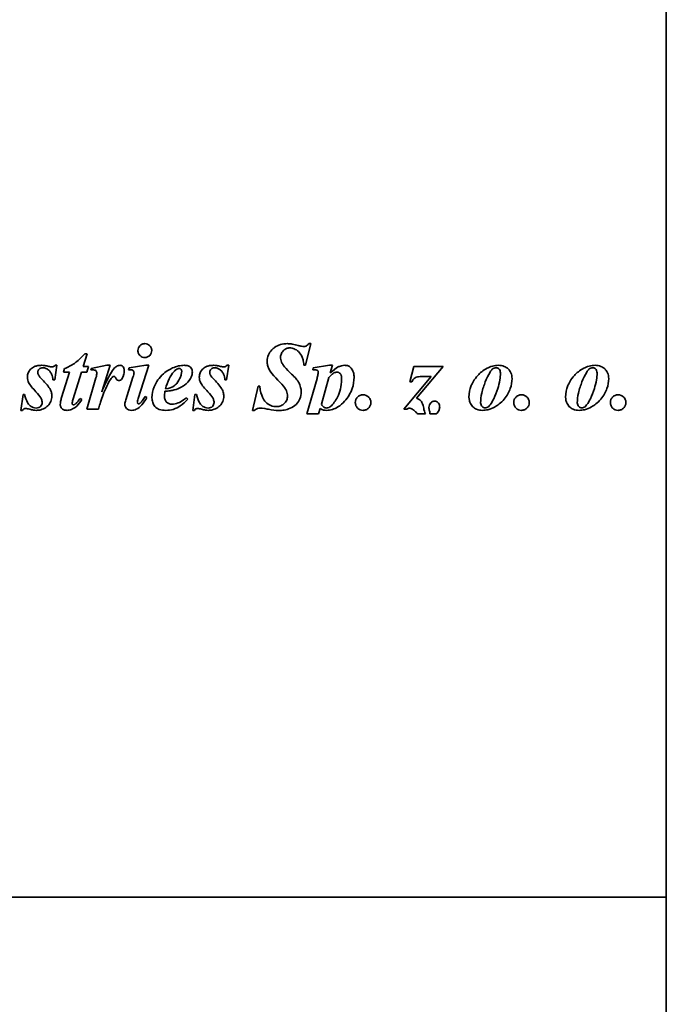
# Model space of a CAD drawing. Header units: millimetres. Extents: x 66 to 1674, y 20 to 1168.
# Tile 5 of 23: x 306 to 387, y 702 to 826. Entities that reach past the tile are written whole.
import ezdxf

# ---------------------------------------------------------------- set-up
doc = ezdxf.new("R2010")
doc.units = ezdxf.units.MM
doc.header["$LTSCALE"] = 4
doc.layers.add('Krawędzie widoczne(ISO)', color=7, linetype='Continuous', lineweight=35, true_color=0x262659)

msp = doc.modelspace()

# ---------------------------------------------------------------- linework, layer by layer
at = {"layer": 'Krawędzie widoczne(ISO)'}
for p, q in [((387.077, 589.278), (387.077, 1018.078)), ((341.965, 782.43), (342.631, 785.143)), ((342.37, 785.143), (342.631, 785.143)), ((314.161, 782.267), (314.664, 783.875)), ((314.344, 783.875), (314.664, 783.875)), ((310.592, 780.607), (310.854, 782.43)), ((310.638, 782.43), (310.854, 782.43)), ((317.122, 782.43), (315.148, 782.038)), ((316.468, 779.117), (317.514, 782.43)), ((317.122, 782.43), (317.514, 782.43)), ((321.984, 782.43), (319.919, 782.104)), ((321.037, 778.267), (322.35, 782.43)), ((321.984, 782.43), (322.35, 782.43)), ((332.089, 780.607), (332.35, 782.43)), ((332.135, 782.43), (332.35, 782.43)), ((341.965, 782.43), (341.769, 782.43)), ((344.952, 782.43), (342.926, 782.097)), ((344.952, 782.43), (345.318, 782.43)), ((345.043, 781.47), (345.318, 782.43)), ((312.455, 781.587), (311.455, 778.391)), ((311.814, 782.025), (311.703, 781.587)), ((312.455, 781.587), (311.703, 781.587)), ((312.88, 778.123), (313.952, 781.587)), ((314.618, 781.587), (313.952, 781.587)), ((314.161, 782.267), (314.821, 782.267)), ((314.618, 781.587), (314.821, 782.267)), ((315.148, 782.038), (315.096, 781.868)), ((319.919, 782.104), (319.841, 781.868)), ((342.926, 782.097), (342.86, 781.868)), ((355.494, 782.267), (355.004, 780.378)), ((355.494, 782.267), (359.18, 782.267)), ((355.828, 778.306), (359.18, 782.267)), ((310.592, 780.607), (310.377, 780.607)), ((315.756, 780.868), (314.631, 776.96)), ((320.383, 780.927), (319.481, 778.11)), ((332.089, 780.607), (331.873, 780.607)), ((343.403, 780.79), (342.129, 776.354)), ((343.939, 777.568), (344.88, 780.895)), ((357.684, 781.019), (354.259, 776.96)), ((355.259, 780.378), (355.004, 780.378)), ((357.684, 781.019), (356.455, 781.019)), ((306.638, 778.764), (306.35, 776.796)), ((306.638, 778.764), (306.828, 778.764)), ((328.135, 778.764), (327.847, 776.796)), ((328.135, 778.764), (328.324, 778.764)), ((336.024, 779.829), (335.318, 776.777)), ((336.024, 779.829), (336.246, 779.829)), ((313.991, 778.162), (313.782, 778.293)), ((322.115, 778.404), (321.913, 778.528)), ((327.239, 778.215), (327.063, 778.365)), ((306.566, 776.796), (306.35, 776.796)), ((316.076, 776.96), (314.631, 776.96)), ((328.063, 776.796), (327.847, 776.796)), ((335.547, 776.777), (335.318, 776.777)), ((343.589, 776.354), (342.129, 776.354)), ((343.589, 776.354), (343.782, 777.019)), ((354.638, 776.96), (354.259, 776.96)), ((356.965, 776.354), (356.022, 776.354)), ((358.316, 776.354), (357.492, 776.354)), ((215.577, 715.878), (387.077, 715.878))]:
    msp.add_line(p, q, dxfattribs=at)
for points, knots in [([(320.997, 784.274), (320.997, 784.39), (321.017, 784.503), (321.104, 784.711), (321.164, 784.8), (321.325, 784.967), (321.417, 785.031), (321.57, 785.098), (321.625, 785.115), (321.74, 785.138), (321.8, 785.143), (321.86, 785.143)], [0, 0, 0, 0, 0.03497376, 0.03497376, 0.06760082, 0.06760082, 0.10460428, 0.10460428, 0.12413989, 0.12413989, 0.14450839, 0.14450839, 0.14450839, 0.14450839]), ([(321.86, 785.143), (321.977, 785.143), (322.091, 785.123), (322.297, 785.038), (322.384, 784.979), (322.541, 784.827), (322.612, 784.734), (322.684, 784.567), (322.701, 784.512), (322.724, 784.395), (322.73, 784.334), (322.73, 784.274)], [0, 0, 0, 0, 0.03505946, 0.03505946, 0.06705207, 0.06705207, 0.10048151, 0.10048151, 0.11643639, 0.11643639, 0.13303191, 0.13303191, 0.13303191, 0.13303191]), ([(337.167, 782.953), (337.167, 783.22), (337.215, 783.478), (337.418, 783.964), (337.563, 784.176), (337.831, 784.46), (337.947, 784.57), (338.313, 784.833), (338.554, 784.947), (339.102, 785.108), (339.403, 785.143), (339.703, 785.143)], [0, 0, 0, 0, 0.08009339, 0.08009339, 0.15793405, 0.15793405, 0.19710049, 0.19710049, 0.25609503, 0.25609503, 0.32158722, 0.32158722, 0.32158722, 0.32158722]), ([(339.703, 785.143), (339.899, 785.143), (340.107, 785.118), (340.551, 785.043), (340.811, 784.981), (341.056, 784.914)], [0, 0, 0, 0, 0.05865092, 0.05865092, 0.13518734, 0.13518734, 0.13518734, 0.13518734]), ([(341.056, 784.914), (341.188, 784.877), (341.338, 784.838), (341.564, 784.793), (341.665, 784.777), (341.743, 784.777)], [0, 0, 0, 0, 0.040945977, 0.040945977, 0.068757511, 0.068757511, 0.068757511, 0.068757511]), ([(341.743, 784.777), (341.829, 784.777), (341.913, 784.791), (342.05, 784.848), (342.104, 784.882), (342.238, 784.995), (342.309, 785.071), (342.37, 785.143)], [0, 0, 0, 0, 0.025841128, 0.025841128, 0.044689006, 0.044689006, 0.066529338, 0.066529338, 0.066529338, 0.066529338]), ([(321.86, 783.404), (321.747, 783.404), (321.638, 783.424), (321.435, 783.509), (321.347, 783.569), (321.194, 783.714), (321.119, 783.807), (321.044, 783.979), (321.026, 784.035), (321.003, 784.152), (320.997, 784.213), (320.997, 784.274)], [0, 0, 0, 0, 0.03387686, 0.03387686, 0.06606744, 0.06606744, 0.09717483, 0.09717483, 0.11128984, 0.11128984, 0.12592989, 0.12592989, 0.12592989, 0.12592989]), ([(322.73, 784.274), (322.73, 784.158), (322.71, 784.046), (322.624, 783.84), (322.564, 783.752), (322.431, 783.613), (322.338, 783.531), (322.153, 783.45), (322.097, 783.433), (321.981, 783.41), (321.921, 783.404), (321.86, 783.404)], [0, 0, 0, 0, 0.03461448, 0.03461448, 0.06703603, 0.06703603, 0.09221726, 0.09221726, 0.10237159, 0.10237159, 0.11292259, 0.11292259, 0.11292259, 0.11292259]), ([(339.991, 784.607), (339.847, 784.607), (339.708, 784.581), (339.444, 784.471), (339.327, 784.39), (339.135, 784.21), (339.018, 784.08), (338.905, 783.836), (338.881, 783.765), (338.848, 783.616), (338.841, 783.54), (338.841, 783.463)], [0, 0, 0, 0, 0.04315865, 0.04315865, 0.08591781, 0.08591781, 0.12233187, 0.12233187, 0.13667491, 0.13667491, 0.15119193, 0.15119193, 0.15119193, 0.15119193]), ([(341.54, 783.45), (341.423, 783.712), (341.268, 783.955), (340.903, 784.306), (340.728, 784.419), (340.466, 784.53), (340.374, 784.559), (340.184, 784.598), (340.088, 784.607), (339.991, 784.607)], [0, 0, 0, 0, 0.08604922, 0.08604922, 0.15181138, 0.15181138, 0.18548815, 0.18548815, 0.21930455, 0.21930455, 0.21930455, 0.21930455]), ([(307.18, 780.94), (307.18, 781.135), (307.213, 781.324), (307.355, 781.668), (307.453, 781.812), (307.716, 782.084), (307.876, 782.193), (308.192, 782.327), (308.329, 782.366), (308.625, 782.419), (308.786, 782.43), (308.945, 782.43)], [0, 0, 0, 0, 0.0583472, 0.0583472, 0.11146444, 0.11146444, 0.17189465, 0.17189465, 0.21423988, 0.21423988, 0.2617984, 0.2617984, 0.2617984, 0.2617984]), ([(308.945, 782.43), (309.08, 782.43), (309.219, 782.417), (309.515, 782.374), (309.681, 782.339), (309.841, 782.3)], [0, 0, 0, 0, 0.040362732, 0.040362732, 0.089761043, 0.089761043, 0.089761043, 0.089761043]), ([(310.265, 782.234), (310.325, 782.234), (310.384, 782.244), (310.478, 782.284), (310.513, 782.305), (310.581, 782.361), (310.611, 782.394), (310.638, 782.43)], [0, 0, 0, 0, 0.017972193, 0.017972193, 0.030582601, 0.030582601, 0.044129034, 0.044129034, 0.044129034, 0.044129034]), ([(311.814, 782.025), (312.251, 782.192), (312.679, 782.403), (313.065, 782.674), (313.068, 782.676), (313.071, 782.678)], [0, 0, 0, 0, 0.14020322, 0.14020322, 0.1413088, 0.1413088, 0.1413088, 0.1413088]), ([(318.076, 782.097), (318.171, 782.196), (318.28, 782.286), (318.456, 782.374), (318.513, 782.395), (318.627, 782.423), (318.685, 782.43), (318.743, 782.43)], [0, 0, 0, 0, 0.041112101, 0.041112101, 0.059143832, 0.059143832, 0.076540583, 0.076540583, 0.076540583, 0.076540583]), ([(318.743, 782.43), (318.812, 782.43), (318.881, 782.419), (319.002, 782.369), (319.052, 782.335), (319.135, 782.254), (319.181, 782.199), (319.242, 782.059), (319.258, 782.001), (319.28, 781.875), (319.285, 781.806), (319.285, 781.738)], [0, 0, 0, 0, 0.020933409, 0.020933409, 0.039426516, 0.039426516, 0.055586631, 0.055586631, 0.065835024, 0.065835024, 0.077607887, 0.077607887, 0.077607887, 0.077607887]), ([(322.756, 778.359), (322.756, 778.841), (322.86, 779.305), (323.197, 780.111), (323.477, 780.66), (324.488, 781.669), (325.004, 781.95), (325.574, 782.207), (325.818, 782.291), (326.31, 782.402), (326.554, 782.43), (326.801, 782.43)], [0, 0, 0, 0, 0.14493958, 0.14493958, 0.26226174, 0.26226174, 0.37075074, 0.37075074, 0.44723711, 0.44723711, 0.52038222, 0.52038222, 0.52038222, 0.52038222]), ([(326.801, 782.43), (326.964, 782.43), (327.133, 782.412), (327.431, 782.302), (327.514, 782.231), (327.633, 782.121), (327.695, 782.038), (327.762, 781.89), (327.779, 781.836), (327.803, 781.721), (327.808, 781.661), (327.808, 781.6)], [0, 0, 0, 0, 0.04870341, 0.04870341, 0.09504026, 0.09504026, 0.17922393, 0.17922393, 0.22533582, 0.22533582, 0.2738764, 0.2738764, 0.2738764, 0.2738764]), ([(328.677, 780.94), (328.677, 781.135), (328.709, 781.324), (328.851, 781.668), (328.949, 781.812), (329.213, 782.084), (329.373, 782.193), (329.689, 782.327), (329.826, 782.366), (330.122, 782.419), (330.283, 782.43), (330.442, 782.43)], [0, 0, 0, 0, 0.0583472, 0.0583472, 0.11146444, 0.11146444, 0.17189465, 0.17189465, 0.21423988, 0.21423988, 0.2617984, 0.2617984, 0.2617984, 0.2617984]), ([(330.442, 782.43), (330.576, 782.43), (330.716, 782.417), (331.012, 782.374), (331.178, 782.339), (331.337, 782.3)], [0, 0, 0, 0, 0.040362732, 0.040362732, 0.089761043, 0.089761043, 0.089761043, 0.089761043]), ([(331.762, 782.234), (331.822, 782.234), (331.88, 782.244), (331.975, 782.284), (332.01, 782.305), (332.078, 782.361), (332.108, 782.394), (332.135, 782.43)], [0, 0, 0, 0, 0.017972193, 0.017972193, 0.030582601, 0.030582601, 0.044129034, 0.044129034, 0.044129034, 0.044129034]), ([(337.383, 781.986), (337.312, 782.137), (337.258, 782.293), (337.205, 782.53), (337.192, 782.604), (337.184, 782.678)], [0, 0, 0, 0, 0.050024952, 0.050024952, 0.072617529, 0.072617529, 0.072617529, 0.072617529]), ([(338.841, 783.463), (338.841, 783.249), (338.883, 783.043), (338.986, 782.786), (339.012, 782.731), (339.039, 782.678)], [0, 0, 0, 0, 0.064164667, 0.064164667, 0.082998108, 0.082998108, 0.082998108, 0.082998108]), ([(339.039, 782.678), (339.12, 782.52), (339.221, 782.384), (339.585, 781.943), (339.931, 781.6), (340.213, 781.332)], [0.08299811, 0.08299811, 0.08299811, 0.08299811, 0.13898653, 0.13898653, 0.26157462, 0.26157462, 0.26157462, 0.26157462]), ([(341.738, 782.678), (341.722, 782.787), (341.703, 782.896), (341.645, 783.153), (341.6, 783.308), (341.54, 783.45)], [0.024687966, 0.024687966, 0.024687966, 0.024687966, 0.057261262, 0.057261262, 0.103567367, 0.103567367, 0.103567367, 0.103567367]), ([(345.043, 781.47), (345.416, 781.807), (345.771, 782.086), (346.135, 782.267), (346.278, 782.334), (346.593, 782.413), (346.726, 782.43), (346.86, 782.43)], [0, 0, 0, 0, 0.15073724, 0.15073724, 0.18929123, 0.18929123, 0.21661171, 0.21661171, 0.21661171, 0.21661171]), ([(346.86, 782.43), (347.01, 782.43), (347.158, 782.408), (347.412, 782.304), (347.515, 782.235), (347.726, 782.027), (347.801, 781.891), (347.906, 781.686), (347.953, 781.552), (348.016, 781.261), (348.03, 781.107), (348.03, 780.953)], [0, 0, 0, 0, 0.04483318, 0.04483318, 0.08254866, 0.08254866, 0.13372784, 0.13372784, 0.21832641, 0.21832641, 0.30934831, 0.30934831, 0.30934831, 0.30934831]), ([(362.403, 778.444), (362.403, 778.942), (362.494, 779.424), (362.795, 780.138), (363.037, 780.657), (363.774, 781.464), (364.15, 781.796), (364.817, 782.147), (365.053, 782.261), (365.6, 782.401), (365.839, 782.43), (366.082, 782.43)], [0, 0, 0, 0, 0.14992046, 0.14992046, 0.2326529, 0.2326529, 0.27955046, 0.27955046, 0.29223857, 0.29223857, 0.30185229, 0.30185229, 0.30185229, 0.30185229]), ([(366.082, 782.43), (366.333, 782.43), (366.574, 782.383), (366.969, 782.218), (367.166, 782.112), (367.418, 781.859), (367.544, 781.714), (367.694, 781.371), (367.729, 781.255), (367.777, 781.013), (367.788, 780.889), (367.788, 780.764)], [0, 0, 0, 0, 0.07521711, 0.07521711, 0.12819341, 0.12819341, 0.15202467, 0.15202467, 0.1634815, 0.1634815, 0.17527674, 0.17527674, 0.17527674, 0.17527674]), ([(374.488, 778.444), (374.488, 778.942), (374.579, 779.424), (374.879, 780.138), (375.122, 780.657), (375.859, 781.464), (376.235, 781.796), (376.902, 782.147), (377.138, 782.261), (377.685, 782.401), (377.924, 782.43), (378.167, 782.43)], [0, 0, 0, 0, 0.14992046, 0.14992046, 0.2326529, 0.2326529, 0.27955046, 0.27955046, 0.29223857, 0.29223857, 0.30185229, 0.30185229, 0.30185229, 0.30185229]), ([(378.167, 782.43), (378.418, 782.43), (378.659, 782.383), (379.054, 782.218), (379.251, 782.112), (379.503, 781.859), (379.629, 781.714), (379.779, 781.371), (379.814, 781.255), (379.862, 781.013), (379.873, 780.889), (379.873, 780.764)], [0, 0, 0, 0, 0.07521711, 0.07521711, 0.12819341, 0.12819341, 0.15202467, 0.15202467, 0.1634815, 0.1634815, 0.17527674, 0.17527674, 0.17527674, 0.17527674]), ([(309.115, 782.13), (309.02, 782.13), (308.927, 782.115), (308.785, 782.058), (308.715, 782.02), (308.595, 781.902), (308.554, 781.847), (308.514, 781.752), (308.504, 781.721), (308.491, 781.655), (308.488, 781.621), (308.488, 781.587)], [0, 0, 0, 0, 0.028425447, 0.028425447, 0.045897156, 0.045897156, 0.058187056, 0.058187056, 0.064050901, 0.064050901, 0.070077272, 0.070077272, 0.070077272, 0.070077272]), ([(308.488, 781.587), (308.488, 781.471), (308.509, 781.36), (308.581, 781.187), (308.645, 781.057), (308.906, 780.783)], [0, 0, 0, 0, 0.034749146, 0.034749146, 0.056337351, 0.056337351, 0.056337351, 0.056337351]), ([(310.377, 780.607), (310.36, 780.859), (310.309, 781.111), (310.146, 781.457), (310.046, 781.632), (309.744, 781.908), (309.625, 781.993), (309.432, 782.076), (309.37, 782.096), (309.243, 782.123), (309.18, 782.13), (309.115, 782.13)], [0, 0, 0, 0, 0.07575387, 0.07575387, 0.11492267, 0.11492267, 0.13625067, 0.13625067, 0.14593823, 0.14593823, 0.15545974, 0.15545974, 0.15545974, 0.15545974]), ([(309.841, 782.3), (309.918, 782.281), (310.002, 782.263), (310.14, 782.242), (310.205, 782.234), (310.265, 782.234)], [0, 0, 0, 0, 0.024041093, 0.024041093, 0.042002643, 0.042002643, 0.042002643, 0.042002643]), ([(315.867, 781.45), (315.867, 781.506), (315.86, 781.563), (315.826, 781.653), (315.806, 781.686), (315.74, 781.755), (315.697, 781.784), (315.599, 781.83), (315.547, 781.843), (315.352, 781.866), (315.207, 781.868), (315.096, 781.868)], [0, 0, 0, 0, 0.016660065, 0.016660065, 0.028964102, 0.028964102, 0.043477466, 0.043477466, 0.0594863, 0.0594863, 0.081502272, 0.081502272, 0.081502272, 0.081502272]), ([(315.756, 780.868), (315.784, 780.982), (315.817, 781.116), (315.854, 781.313), (315.867, 781.394), (315.867, 781.45)], [0, 0, 0, 0, 0.035187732, 0.035187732, 0.060047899, 0.060047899, 0.060047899, 0.060047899]), ([(316.468, 779.117), (316.669, 779.572), (316.885, 780.043), (317.368, 781.023), (317.76, 781.77), (318.076, 782.097)], [0, 0, 0, 0, 0.14949151, 0.14949151, 0.33091455, 0.33091455, 0.33091455, 0.33091455]), ([(319.285, 781.738), (319.285, 781.561), (319.265, 781.385), (319.172, 781.057), (319.104, 780.911), (319.011, 780.777)], [0, 0, 0, 0, 0.05296573, 0.05296573, 0.1020289, 0.1020289, 0.1020289, 0.1020289]), ([(320.069, 781.875), (320.034, 781.875), (319.998, 781.874), (319.923, 781.872), (319.881, 781.87), (319.841, 781.868)], [0, 0, 0, 0, 0.010545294, 0.010545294, 0.022746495, 0.022746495, 0.022746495, 0.022746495]), ([(320.514, 781.542), (320.514, 781.578), (320.507, 781.613), (320.478, 781.681), (320.457, 781.712), (320.408, 781.765), (320.37, 781.801), (320.272, 781.846), (320.236, 781.857), (320.156, 781.872), (320.112, 781.875), (320.069, 781.875)], [0, 0, 0, 0, 0.010896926, 0.010896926, 0.022225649, 0.022225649, 0.032622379, 0.032622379, 0.038336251, 0.038336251, 0.04480304, 0.04480304, 0.04480304, 0.04480304]), ([(320.383, 780.927), (320.419, 781.041), (320.456, 781.168), (320.499, 781.373), (320.514, 781.464), (320.514, 781.542)], [0, 0, 0, 0, 0.035970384, 0.035970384, 0.062669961, 0.062669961, 0.062669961, 0.062669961]), ([(324.429, 779.483), (324.984, 779.566), (325.221, 779.676), (325.584, 779.886), (325.763, 780.072), (326.073, 780.422), (326.213, 780.706), (326.346, 781.011), (326.394, 781.149), (326.457, 781.42), (326.475, 781.552), (326.475, 781.685)], [0, 0, 0, 0, 0.1684323, 0.1684323, 0.4616733, 0.4616733, 1.2309216, 1.2309216, 1.8233308, 1.8233308, 2.3682115, 2.3682115, 2.3682115, 2.3682115]), ([(325.514, 781.646), (325.276, 781.385), (325.082, 781.074), (324.719, 780.356), (324.558, 779.915), (324.429, 779.483)], [0, 0, 0, 0, 0.10604725, 0.10604725, 0.24156262, 0.24156262, 0.24156262, 0.24156262]), ([(326.148, 782.038), (326.092, 782.038), (326.038, 782.027), (325.904, 781.978), (325.826, 781.93), (325.67, 781.81), (325.587, 781.728), (325.514, 781.646)], [0, 0, 0, 0, 0.016695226, 0.016695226, 0.042769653, 0.042769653, 0.075902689, 0.075902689, 0.075902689, 0.075902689]), ([(326.475, 781.685), (326.475, 781.739), (326.467, 781.794), (326.427, 781.894), (326.4, 781.926), (326.353, 781.974), (326.32, 781.997), (326.24, 782.031), (326.194, 782.038), (326.148, 782.038)], [0, 0, 0, 0, 0.016177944, 0.016177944, 0.032444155, 0.032444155, 0.057032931, 0.057032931, 0.085315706, 0.085315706, 0.085315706, 0.085315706]), ([(327.808, 781.6), (327.808, 781.456), (327.787, 781.315), (327.703, 781.031), (327.639, 780.893), (327.56, 780.764)], [0, 0, 0, 0, 0.04327785, 0.04327785, 0.088881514, 0.088881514, 0.088881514, 0.088881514]), ([(330.612, 782.13), (330.517, 782.13), (330.423, 782.115), (330.282, 782.058), (330.211, 782.02), (330.092, 781.902), (330.051, 781.847), (330.01, 781.752), (330.001, 781.721), (329.988, 781.655), (329.984, 781.621), (329.984, 781.587)], [0, 0, 0, 0, 0.028425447, 0.028425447, 0.045897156, 0.045897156, 0.058187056, 0.058187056, 0.064050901, 0.064050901, 0.070077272, 0.070077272, 0.070077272, 0.070077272]), ([(329.984, 781.587), (329.984, 781.471), (330.005, 781.36), (330.078, 781.187), (330.142, 781.057), (330.403, 780.783)], [0, 0, 0, 0, 0.034749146, 0.034749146, 0.056337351, 0.056337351, 0.056337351, 0.056337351]), ([(331.873, 780.607), (331.857, 780.859), (331.806, 781.111), (331.643, 781.457), (331.543, 781.632), (331.241, 781.908), (331.122, 781.993), (330.929, 782.076), (330.867, 782.096), (330.74, 782.123), (330.676, 782.13), (330.612, 782.13)], [0, 0, 0, 0, 0.07575387, 0.07575387, 0.11492267, 0.11492267, 0.13625067, 0.13625067, 0.14593823, 0.14593823, 0.15545974, 0.15545974, 0.15545974, 0.15545974]), ([(331.337, 782.3), (331.415, 782.281), (331.498, 782.263), (331.637, 782.242), (331.702, 782.234), (331.762, 782.234)], [0, 0, 0, 0, 0.024041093, 0.024041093, 0.042002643, 0.042002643, 0.042002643, 0.042002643]), ([(339.703, 778.561), (339.703, 778.794), (339.656, 779.017), (339.542, 779.289), (339.515, 779.345), (339.454, 779.459), (339.382, 779.585), (338.634, 780.506), (337.778, 781.179), (337.383, 781.986)], [0, 0, 0, 0, 0.06994566, 0.06994566, 0.08858103, 0.08858103, 0.10867784, 0.10867784, 0.17198319, 0.17198319, 0.17198319, 0.17198319]), ([(340.213, 781.332), (340.63, 780.935), (340.967, 780.547), (341.21, 780.09), (341.293, 779.909), (341.395, 779.483), (341.416, 779.294), (341.416, 779.104)], [0, 0, 0, 0, 0.17269419, 0.17269419, 0.22854689, 0.22854689, 0.2715834, 0.2715834, 0.2715834, 0.2715834]), ([(343.56, 781.574), (343.56, 781.616), (343.553, 781.657), (343.521, 781.737), (343.499, 781.761), (343.472, 781.788), (343.449, 781.803), (343.374, 781.84), (343.321, 781.848), (343.168, 781.866), (343, 781.868), (342.86, 781.868)], [0, 0, 0, 0, 0.01245401, 0.01245401, 0.02592804, 0.02592804, 0.06103347, 0.06103347, 0.13264169, 0.13264169, 0.32114069, 0.32114069, 0.32114069, 0.32114069]), ([(343.403, 780.79), (343.445, 780.939), (343.489, 781.108), (343.541, 781.367), (343.56, 781.483), (343.56, 781.574)], [0, 0, 0, 0, 0.046506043, 0.046506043, 0.078907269, 0.078907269, 0.078907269, 0.078907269]), ([(345.514, 781.47), (345.411, 781.409), (345.31, 781.327), (345.103, 781.14), (344.985, 781.015), (344.88, 780.895)], [0, 0, 0, 0, 0.035764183, 0.035764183, 0.084111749, 0.084111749, 0.084111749, 0.084111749]), ([(345.913, 781.574), (345.843, 781.574), (345.775, 781.566), (345.64, 781.53), (345.575, 781.504), (345.514, 781.47)], [0, 0, 0, 0, 0.020760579, 0.020760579, 0.0418736, 0.0418736, 0.0418736, 0.0418736]), ([(346.475, 780.705), (346.475, 780.865), (346.46, 781.025), (346.379, 781.28), (346.331, 781.346), (346.248, 781.443), (346.193, 781.491), (346.095, 781.541), (346.061, 781.553), (345.988, 781.57), (345.95, 781.574), (345.913, 781.574)], [0, 0, 0, 0, 0.04800755, 0.04800755, 0.08962016, 0.08962016, 0.14547585, 0.14547585, 0.17372603, 0.17372603, 0.20265564, 0.20265564, 0.20265564, 0.20265564]), ([(365.318, 781.934), (365.217, 781.842), (365.122, 781.716), (364.81, 781.232), (364.599, 780.743), (364.295, 779.974), (364.119, 779.485), (363.913, 778.544), (363.86, 778.139), (363.86, 777.738)], [0, 0, 0, 0, 0.04087883, 0.04087883, 0.1522226, 0.1522226, 0.26117338, 0.26117338, 0.33931051, 0.33931051, 0.33931051, 0.33931051]), ([(364.828, 777.254), (364.899, 777.311), (364.969, 777.392), (365.21, 777.711), (365.384, 778.036), (365.697, 778.66), (365.862, 779.084), (366.101, 779.857), (366.195, 780.226), (366.303, 780.887), (366.331, 781.182), (366.331, 781.476)], [0, 0, 0, 0, 0.02752094, 0.02752094, 0.1053362, 0.1053362, 0.2505146, 0.2505146, 0.36370371, 0.36370371, 0.45235906, 0.45235906, 0.45235906, 0.45235906]), ([(365.841, 782.117), (365.743, 782.117), (365.646, 782.103), (365.466, 782.04), (365.387, 781.995), (365.318, 781.934)], [0, 0, 0, 0, 0.029389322, 0.029389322, 0.057130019, 0.057130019, 0.057130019, 0.057130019]), ([(366.331, 781.476), (366.331, 781.58), (366.318, 781.688), (366.248, 781.874), (366.204, 781.93), (366.123, 782.014), (366.073, 782.053), (365.988, 782.092), (365.96, 782.101), (365.901, 782.114), (365.871, 782.117), (365.841, 782.117)], [0, 0, 0, 0, 0.03120594, 0.03120594, 0.05952067, 0.05952067, 0.09356206, 0.09356206, 0.10947641, 0.10947641, 0.12563951, 0.12563951, 0.12563951, 0.12563951]), ([(377.403, 781.934), (377.302, 781.842), (377.207, 781.716), (376.895, 781.232), (376.684, 780.743), (376.38, 779.974), (376.204, 779.485), (375.998, 778.544), (375.945, 778.139), (375.945, 777.738)], [0, 0, 0, 0, 0.04087883, 0.04087883, 0.1522226, 0.1522226, 0.26117338, 0.26117338, 0.33931051, 0.33931051, 0.33931051, 0.33931051]), ([(376.913, 777.254), (376.984, 777.311), (377.054, 777.392), (377.295, 777.711), (377.469, 778.036), (377.781, 778.66), (377.947, 779.084), (378.186, 779.857), (378.28, 780.226), (378.388, 780.887), (378.416, 781.182), (378.416, 781.476)], [0, 0, 0, 0, 0.02752094, 0.02752094, 0.1053362, 0.1053362, 0.2505146, 0.2505146, 0.36370371, 0.36370371, 0.45235906, 0.45235906, 0.45235906, 0.45235906]), ([(377.926, 782.117), (377.828, 782.117), (377.73, 782.103), (377.551, 782.04), (377.472, 781.995), (377.403, 781.934)], [0, 0, 0, 0, 0.029389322, 0.029389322, 0.057130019, 0.057130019, 0.057130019, 0.057130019]), ([(378.416, 781.476), (378.416, 781.58), (378.403, 781.688), (378.333, 781.874), (378.289, 781.93), (378.208, 782.014), (378.158, 782.053), (378.073, 782.092), (378.045, 782.101), (377.986, 782.114), (377.956, 782.117), (377.926, 782.117)], [0, 0, 0, 0, 0.03120594, 0.03120594, 0.05952067, 0.05952067, 0.09356206, 0.09356206, 0.10947641, 0.10947641, 0.12563951, 0.12563951, 0.12563951, 0.12563951]), ([(307.337, 780.274), (307.285, 780.372), (307.246, 780.477), (307.193, 780.702), (307.18, 780.821), (307.18, 780.94)], [0, 0, 0, 0, 0.03362516, 0.03362516, 0.069481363, 0.069481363, 0.069481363, 0.069481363]), ([(308.246, 779.117), (308.062, 779.315), (307.866, 779.534), (307.561, 779.918), (307.425, 780.106), (307.337, 780.274)], [0, 0, 0, 0, 0.08112794, 0.08112794, 0.14698598, 0.14698598, 0.14698598, 0.14698598]), ([(308.906, 780.783), (309.252, 780.414), (309.752, 779.863), (310.012, 779.456), (310.111, 779.296), (310.219, 778.909), (310.239, 778.753), (310.239, 778.594)], [0, 0, 0, 0, 0.15187188, 0.15187188, 0.17606962, 0.17606962, 0.19193799, 0.19193799, 0.19193799, 0.19193799]), ([(317.899, 781.012), (317.86, 780.991), (317.821, 780.958), (317.723, 780.864), (317.609, 780.747), (317.166, 780.02), (316.752, 779.094), (316.458, 778.27), (316.347, 777.9), (316.199, 777.394), (316.136, 777.175), (316.076, 776.96)], [0, 0, 0, 0, 0.01340647, 0.01340647, 0.03566767, 0.03566767, 0.07675092, 0.07675092, 0.09734499, 0.09734499, 0.11232346, 0.11232346, 0.11232346, 0.11232346]), ([(318.017, 781.045), (317.998, 781.045), (317.98, 781.042), (317.94, 781.031), (317.919, 781.022), (317.899, 781.012)], [0, 0, 0, 0, 0.005625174, 0.005625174, 0.012267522, 0.012267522, 0.012267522, 0.012267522]), ([(318.625, 780.528), (318.574, 780.528), (318.524, 780.537), (318.436, 780.573), (318.4, 780.597), (318.319, 780.677), (318.291, 780.73), (318.218, 780.868), (318.16, 780.968), (318.114, 781.01), (318.102, 781.018), (318.081, 781.03), (318.068, 781.036), (318.043, 781.043), (318.03, 781.045), (318.017, 781.045)], [0, 0, 0, 0, 0.0152511, 0.0152511, 0.02860892, 0.02860892, 0.04929581, 0.04929581, 0.13145711, 0.13145711, 0.15080557, 0.15080557, 0.17520852, 0.17520852, 0.19847099, 0.19847099, 0.19847099, 0.19847099]), ([(319.011, 780.777), (318.962, 780.706), (318.902, 780.638), (318.799, 780.571), (318.765, 780.555), (318.696, 780.534), (318.661, 780.528), (318.625, 780.528)], [0, 0, 0, 0, 0.025840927, 0.025840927, 0.03689606, 0.03689606, 0.047626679, 0.047626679, 0.047626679, 0.047626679]), ([(327.56, 780.764), (327.362, 780.441), (327.113, 780.164), (326.592, 779.786), (326.179, 779.528), (325.533, 779.352)], [0, 0, 0, 0, 0.11364175, 0.11364175, 0.1931077, 0.1931077, 0.1931077, 0.1931077]), ([(328.834, 780.274), (328.781, 780.372), (328.743, 780.477), (328.689, 780.702), (328.677, 780.821), (328.677, 780.94)], [0, 0, 0, 0, 0.03362516, 0.03362516, 0.069481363, 0.069481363, 0.069481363, 0.069481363]), ([(329.743, 779.117), (329.559, 779.315), (329.363, 779.534), (329.058, 779.918), (328.922, 780.106), (328.834, 780.274)], [0, 0, 0, 0, 0.08112794, 0.08112794, 0.14698598, 0.14698598, 0.14698598, 0.14698598]), ([(330.403, 780.783), (330.748, 780.414), (331.248, 779.863), (331.509, 779.456), (331.608, 779.296), (331.716, 778.909), (331.736, 778.753), (331.736, 778.594)], [0, 0, 0, 0, 0.15187188, 0.15187188, 0.17606962, 0.17606962, 0.19193799, 0.19193799, 0.19193799, 0.19193799]), ([(344.592, 777.084), (344.683, 777.084), (344.77, 777.102), (344.968, 777.18), (345.059, 777.247), (345.408, 777.557), (345.724, 777.977), (346.113, 778.786), (346.228, 779.128), (346.395, 779.802), (346.475, 780.232), (346.475, 780.705)], [0, 0, 0, 0, 0.02717027, 0.02717027, 0.06388659, 0.06388659, 0.17721473, 0.17721473, 0.25157762, 0.25157762, 0.32235811, 0.32235811, 0.32235811, 0.32235811]), ([(348.03, 780.953), (348.03, 780.461), (347.956, 779.981), (347.592, 778.931), (347.268, 778.413), (346.854, 777.953)], [0, 0, 0, 0, 0.14769604, 0.14769604, 0.33354181, 0.33354181, 0.33354181, 0.33354181]), ([(356.455, 781.019), (356.213, 781.019), (355.986, 780.998), (355.732, 780.911), (355.653, 780.871), (355.446, 780.687), (355.344, 780.537), (355.259, 780.378)], [0, 0, 0, 0, 0.07261826, 0.07261826, 0.10704449, 0.10704449, 0.15503589, 0.15503589, 0.15503589, 0.15503589]), ([(367.788, 780.764), (367.788, 780.343), (367.71, 779.935), (367.413, 779.11), (367.159, 778.631), (366.399, 777.702), (365.969, 777.413), (365.376, 777.078), (365.078, 776.953), (364.542, 776.824), (364.317, 776.796), (364.089, 776.796)], [0, 0, 0, 0, 0.12618147, 0.12618147, 0.26329584, 0.26329584, 0.42600353, 0.42600353, 0.57199284, 0.57199284, 0.67532737, 0.67532737, 0.67532737, 0.67532737]), ([(379.873, 780.764), (379.873, 780.343), (379.795, 779.935), (379.498, 779.11), (379.244, 778.631), (378.484, 777.702), (378.054, 777.413), (377.461, 777.078), (377.163, 776.953), (376.627, 776.824), (376.402, 776.796), (376.174, 776.796)], [0, 0, 0, 0, 0.12618147, 0.12618147, 0.26329584, 0.26329584, 0.42600353, 0.42600353, 0.57199284, 0.57199284, 0.67532737, 0.67532737, 0.67532737, 0.67532737]), ([(306.828, 778.764), (306.924, 778.432), (307.053, 778.038), (307.251, 777.677), (307.355, 777.513), (307.673, 777.259), (307.809, 777.192), (308.022, 777.106), (308.145, 777.078), (308.272, 777.078)], [0, 0, 0, 0, 0.10368928, 0.10368928, 0.14673653, 0.14673653, 0.17727285, 0.17727285, 0.21487065, 0.21487065, 0.21487065, 0.21487065]), ([(309.024, 777.77), (309.024, 777.917), (308.994, 778.057), (308.91, 778.265), (308.881, 778.317), (308.74, 778.556), (308.506, 778.833), (308.246, 779.117)], [0, 0, 0, 0, 0.04397343, 0.04397343, 0.06756544, 0.06756544, 0.18386697, 0.18386697, 0.18386697, 0.18386697]), ([(324.377, 779.176), (324.361, 779.062), (324.347, 778.944), (324.33, 778.736), (324.324, 778.636), (324.324, 778.542)], [0, 0, 0, 0, 0.034438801, 0.034438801, 0.062764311, 0.062764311, 0.062764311, 0.062764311]), ([(325.533, 779.352), (325.371, 779.308), (325.195, 779.275), (324.816, 779.217), (324.592, 779.193), (324.377, 779.176)], [0, 0, 0, 0, 0.05041163, 0.05041163, 0.11529702, 0.11529702, 0.11529702, 0.11529702]), ([(328.324, 778.764), (328.421, 778.432), (328.55, 778.038), (328.747, 777.677), (328.852, 777.513), (329.17, 777.259), (329.305, 777.192), (329.518, 777.106), (329.642, 777.078), (329.769, 777.078)], [0, 0, 0, 0, 0.10368928, 0.10368928, 0.14673653, 0.14673653, 0.17727285, 0.17727285, 0.21487065, 0.21487065, 0.21487065, 0.21487065]), ([(330.52, 777.77), (330.52, 777.917), (330.491, 778.057), (330.406, 778.265), (330.378, 778.317), (330.236, 778.556), (330.002, 778.833), (329.743, 779.117)], [0, 0, 0, 0, 0.04397343, 0.04397343, 0.06756544, 0.06756544, 0.18386697, 0.18386697, 0.18386697, 0.18386697]), ([(336.246, 779.829), (336.308, 779.13), (336.456, 778.713), (336.68, 778.207), (336.832, 777.976), (337.148, 777.673), (337.35, 777.506), (337.862, 777.306), (338.093, 777.267), (338.331, 777.267)], [0, 0, 0, 0, 0.21082085, 0.21082085, 0.42532949, 0.42532949, 0.5477841, 0.5477841, 0.64086355, 0.64086355, 0.64086355, 0.64086355]), ([(341.416, 779.104), (341.416, 778.807), (341.362, 778.522), (341.162, 778.044), (341.018, 777.784), (340.581, 777.353), (340.336, 777.185), (339.791, 776.949), (339.55, 776.88), (339.071, 776.795), (338.835, 776.777), (338.599, 776.777)], [0, 0, 0, 0, 0.08899546, 0.08899546, 0.15566894, 0.15566894, 0.20846233, 0.20846233, 0.24717527, 0.24717527, 0.2834922, 0.2834922, 0.2834922, 0.2834922]), ([(348.187, 777.77), (348.187, 777.898), (348.209, 778.022), (348.305, 778.252), (348.373, 778.351), (348.522, 778.507), (348.625, 778.598), (348.831, 778.687), (348.892, 778.706), (349.021, 778.732), (349.087, 778.738), (349.154, 778.738)], [0, 0, 0, 0, 0.03843924, 0.03843924, 0.07496017, 0.07496017, 0.10316526, 0.10316526, 0.11452673, 0.11452673, 0.12636258, 0.12636258, 0.12636258, 0.12636258]), ([(349.154, 778.738), (349.285, 778.738), (349.411, 778.716), (349.642, 778.62), (349.74, 778.553), (349.891, 778.409), (349.985, 778.305), (350.077, 778.095), (350.096, 778.033), (350.122, 777.904), (350.128, 777.837), (350.128, 777.77)], [0, 0, 0, 0, 0.03905783, 0.03905783, 0.07494868, 0.07494868, 0.10180265, 0.10180265, 0.11250214, 0.11250214, 0.12346487, 0.12346487, 0.12346487, 0.12346487]), ([(367.997, 777.77), (367.997, 777.898), (368.019, 778.022), (368.115, 778.252), (368.183, 778.351), (368.333, 778.507), (368.436, 778.598), (368.641, 778.687), (368.702, 778.706), (368.831, 778.732), (368.898, 778.738), (368.965, 778.738)], [0, 0, 0, 0, 0.03843924, 0.03843924, 0.07496017, 0.07496017, 0.10316526, 0.10316526, 0.11452673, 0.11452673, 0.12636258, 0.12636258, 0.12636258, 0.12636258]), ([(368.965, 778.738), (369.095, 778.738), (369.222, 778.716), (369.452, 778.62), (369.55, 778.553), (369.701, 778.409), (369.796, 778.305), (369.887, 778.095), (369.907, 778.033), (369.933, 777.904), (369.939, 777.837), (369.939, 777.77)], [0, 0, 0, 0, 0.03905783, 0.03905783, 0.07494868, 0.07494868, 0.10180265, 0.10180265, 0.11250214, 0.11250214, 0.12346487, 0.12346487, 0.12346487, 0.12346487]), ([(380.082, 777.77), (380.082, 777.898), (380.104, 778.022), (380.2, 778.252), (380.268, 778.351), (380.418, 778.507), (380.521, 778.598), (380.726, 778.687), (380.787, 778.706), (380.916, 778.732), (380.983, 778.738), (381.05, 778.738)], [0, 0, 0, 0, 0.03843924, 0.03843924, 0.07496017, 0.07496017, 0.10316526, 0.10316526, 0.11452673, 0.11452673, 0.12636258, 0.12636258, 0.12636258, 0.12636258]), ([(381.05, 778.738), (381.18, 778.738), (381.307, 778.716), (381.537, 778.62), (381.635, 778.553), (381.786, 778.409), (381.881, 778.305), (381.972, 778.095), (381.992, 778.033), (382.018, 777.904), (382.024, 777.837), (382.024, 777.77)], [0, 0, 0, 0, 0.03905783, 0.03905783, 0.07494868, 0.07494868, 0.10180265, 0.10180265, 0.11250214, 0.11250214, 0.12346487, 0.12346487, 0.12346487, 0.12346487]), ([(308.272, 777.078), (308.381, 777.078), (308.489, 777.094), (308.696, 777.18), (308.77, 777.24), (308.884, 777.351), (308.937, 777.424), (309.008, 777.592), (309.024, 777.68), (309.024, 777.77)], [0, 0, 0, 0, 0.03275864, 0.03275864, 0.06736072, 0.06736072, 0.11496943, 0.11496943, 0.16191618, 0.16191618, 0.16191618, 0.16191618]), ([(310.239, 778.594), (310.239, 778.358), (310.194, 778.132), (310.068, 777.833), (310.018, 777.73), (309.831, 777.445), (309.678, 777.295), (309.337, 777.058), (309.112, 776.94), (308.676, 776.82), (308.499, 776.796), (308.318, 776.796)], [0, 0, 0, 0, 0.0707404, 0.0707404, 0.09751462, 0.09751462, 0.14434595, 0.14434595, 0.18711267, 0.18711267, 0.21559639, 0.21559639, 0.21559639, 0.21559639]), ([(311.292, 777.515), (311.292, 777.639), (311.308, 777.769), (311.36, 778.057), (311.406, 778.229), (311.455, 778.391)], [0, 0, 0, 0, 0.037115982, 0.037115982, 0.088173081, 0.088173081, 0.088173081, 0.088173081]), ([(312.135, 776.796), (312, 776.796), (311.861, 776.813), (311.616, 776.907), (311.543, 776.968), (311.436, 777.07), (311.385, 777.142), (311.329, 777.269), (311.315, 777.315), (311.296, 777.413), (311.292, 777.464), (311.292, 777.515)], [0, 0, 0, 0, 0.04045101, 0.04045101, 0.07881015, 0.07881015, 0.13786256, 0.13786256, 0.17001039, 0.17001039, 0.20379771, 0.20379771, 0.20379771, 0.20379771]), ([(313.991, 778.162), (313.818, 777.861), (313.606, 777.564), (313.093, 777.092), (312.857, 776.976), (312.517, 776.839), (312.329, 776.796), (312.135, 776.796)], [0, 0, 0, 0, 0.1044351, 0.1044351, 0.20927122, 0.20927122, 0.32757905, 0.32757905, 0.32757905, 0.32757905]), ([(312.88, 778.123), (312.851, 778.034), (312.822, 777.937), (312.788, 777.779), (312.775, 777.701), (312.775, 777.633)], [0, 0, 0, 0, 0.028175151, 0.028175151, 0.048599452, 0.048599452, 0.048599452, 0.048599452]), ([(312.775, 777.633), (312.775, 777.617), (312.778, 777.602), (312.791, 777.572), (312.8, 777.559), (312.824, 777.533), (312.842, 777.52), (312.875, 777.503), (312.888, 777.498), (312.916, 777.491), (312.931, 777.489), (312.945, 777.489)], [0, 0, 0, 0, 0.004811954, 0.004811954, 0.00960322, 0.00960322, 0.015443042, 0.015443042, 0.019188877, 0.019188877, 0.022988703, 0.022988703, 0.022988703, 0.022988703]), ([(312.945, 777.489), (312.98, 777.489), (313.013, 777.496), (313.085, 777.524), (313.121, 777.547), (313.154, 777.574)], [0, 0, 0, 0, 0.010342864, 0.010342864, 0.023114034, 0.023114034, 0.023114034, 0.023114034]), ([(313.154, 777.574), (313.256, 777.654), (313.356, 777.756), (313.56, 777.99), (313.677, 778.145), (313.782, 778.293)], [0, 0, 0, 0, 0.038826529, 0.038826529, 0.093611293, 0.093611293, 0.093611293, 0.093611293]), ([(319.37, 777.555), (319.37, 777.636), (319.381, 777.721), (319.418, 777.904), (319.448, 778.01), (319.481, 778.11)], [0, 0, 0, 0, 0.024508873, 0.024508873, 0.056286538, 0.056286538, 0.056286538, 0.056286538]), ([(320.213, 776.796), (320.084, 776.796), (319.954, 776.815), (319.716, 776.91), (319.638, 776.974), (319.518, 777.091), (319.464, 777.168), (319.387, 777.351), (319.37, 777.452), (319.37, 777.555)], [0, 0, 0, 0, 0.03880349, 0.03880349, 0.07682858, 0.07682858, 0.12760437, 0.12760437, 0.18217239, 0.18217239, 0.18217239, 0.18217239]), ([(322.115, 778.404), (321.936, 778.083), (321.723, 777.754), (321.284, 777.262), (321.054, 777.06), (320.699, 776.889), (320.605, 776.855), (320.411, 776.808), (320.313, 776.796), (320.213, 776.796)], [0, 0, 0, 0, 0.11050769, 0.11050769, 0.19806362, 0.19806362, 0.22817455, 0.22817455, 0.25791359, 0.25791359, 0.25791359, 0.25791359]), ([(321.037, 778.267), (321.009, 778.177), (320.977, 778.071), (320.937, 777.908), (320.926, 777.845), (320.926, 777.803)], [0, 0, 0, 0, 0.028232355, 0.028232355, 0.050077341, 0.050077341, 0.050077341, 0.050077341]), ([(320.926, 777.803), (320.926, 777.778), (320.93, 777.754), (320.951, 777.704), (320.968, 777.683), (320.997, 777.652), (321.014, 777.637), (321.043, 777.623), (321.052, 777.619), (321.07, 777.615), (321.08, 777.613), (321.089, 777.613)], [0, 0, 0, 0, 0.007452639, 0.007452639, 0.016451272, 0.016451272, 0.026084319, 0.026084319, 0.030327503, 0.030327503, 0.034447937, 0.034447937, 0.034447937, 0.034447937]), ([(321.089, 777.613), (321.115, 777.613), (321.141, 777.619), (321.186, 777.636), (321.206, 777.648), (321.247, 777.676), (321.267, 777.693), (321.285, 777.711)], [0, 0, 0, 0, 0.007879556, 0.007879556, 0.014718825, 0.014718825, 0.022564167, 0.022564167, 0.022564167, 0.022564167]), ([(321.285, 777.711), (321.387, 777.798), (321.486, 777.915), (321.689, 778.178), (321.808, 778.359), (321.913, 778.528)], [0, 0, 0, 0, 0.04008899, 0.04008899, 0.10029758, 0.10029758, 0.10029758, 0.10029758]), ([(324.494, 776.796), (324.221, 776.796), (323.926, 776.824), (323.515, 776.966), (323.371, 777.04), (323.188, 777.201), (323.148, 777.25), (323.001, 777.438), (322.908, 777.604), (322.784, 777.972), (322.756, 778.163), (322.756, 778.359)], [0, 0, 0, 0, 0.08207531, 0.08207531, 0.13022519, 0.13022519, 0.15515279, 0.15515279, 0.26317841, 0.26317841, 0.3722432, 0.3722432, 0.3722432, 0.3722432]), ([(324.324, 778.542), (324.324, 778.396), (324.345, 778.25), (324.452, 777.983), (324.524, 777.892), (324.665, 777.749), (324.757, 777.686), (324.989, 777.589), (325.127, 777.568), (325.265, 777.568)], [0, 0, 0, 0, 0.04388173, 0.04388173, 0.08633393, 0.08633393, 0.14054022, 0.14054022, 0.20724206, 0.20724206, 0.20724206, 0.20724206]), ([(327.239, 778.215), (326.96, 777.901), (326.641, 777.592), (326.07, 777.195), (325.782, 777.031), (325.11, 776.835), (324.804, 776.796), (324.494, 776.796)], [0, 0, 0, 0, 0.1262899, 0.1262899, 0.20886352, 0.20886352, 0.27455854, 0.27455854, 0.27455854, 0.27455854]), ([(325.265, 777.568), (325.529, 777.568), (325.784, 777.62), (326.218, 777.79), (326.541, 777.943), (327.063, 778.365)], [0, 0, 0, 0, 0.07918472, 0.07918472, 0.13982905, 0.13982905, 0.13982905, 0.13982905]), ([(329.769, 777.078), (329.878, 777.078), (329.986, 777.094), (330.193, 777.18), (330.267, 777.24), (330.38, 777.351), (330.434, 777.424), (330.505, 777.592), (330.52, 777.68), (330.52, 777.77)], [0, 0, 0, 0, 0.03275864, 0.03275864, 0.06736072, 0.06736072, 0.11496943, 0.11496943, 0.16191618, 0.16191618, 0.16191618, 0.16191618]), ([(331.736, 778.594), (331.736, 778.358), (331.691, 778.132), (331.565, 777.833), (331.515, 777.73), (331.327, 777.445), (331.175, 777.295), (330.834, 777.058), (330.609, 776.94), (330.173, 776.82), (329.995, 776.796), (329.814, 776.796)], [0, 0, 0, 0, 0.0707404, 0.0707404, 0.09751462, 0.09751462, 0.14434595, 0.14434595, 0.18711267, 0.18711267, 0.21559639, 0.21559639, 0.21559639, 0.21559639]), ([(338.331, 777.267), (338.524, 777.267), (338.712, 777.298), (339.044, 777.435), (339.18, 777.526), (339.395, 777.733), (339.519, 777.875), (339.637, 778.144), (339.662, 778.224), (339.695, 778.39), (339.703, 778.475), (339.703, 778.561)], [0, 0, 0, 0, 0.05782204, 0.05782204, 0.10770791, 0.10770791, 0.14760058, 0.14760058, 0.16351538, 0.16351538, 0.17982938, 0.17982938, 0.17982938, 0.17982938]), ([(343.939, 777.568), (344.043, 777.397), (344.145, 777.267), (344.286, 777.161), (344.342, 777.131), (344.467, 777.092), (344.529, 777.084), (344.592, 777.084)], [0, 0, 0, 0, 0.06024347, 0.06024347, 0.08872892, 0.08872892, 0.11500346, 0.11500346, 0.11500346, 0.11500346]), ([(346.854, 777.953), (346.603, 777.674), (346.319, 777.418), (345.79, 777.086), (345.566, 776.98), (345.086, 776.833), (344.838, 776.796), (344.586, 776.796)], [0, 0, 0, 0, 0.11276856, 0.11276856, 0.18753399, 0.18753399, 0.26331876, 0.26331876, 0.26331876, 0.26331876]), ([(349.154, 776.796), (349.027, 776.796), (348.903, 776.818), (348.676, 776.913), (348.579, 776.978), (348.411, 777.137), (348.326, 777.24), (348.24, 777.435), (348.22, 777.499), (348.193, 777.632), (348.187, 777.701), (348.187, 777.77)], [0, 0, 0, 0, 0.03829452, 0.03829452, 0.07376959, 0.07376959, 0.10768885, 0.10768885, 0.12320626, 0.12320626, 0.13927603, 0.13927603, 0.13927603, 0.13927603]), ([(350.128, 777.77), (350.128, 777.641), (350.106, 777.515), (350.01, 777.284), (349.942, 777.185), (349.77, 777.007), (349.666, 776.929), (349.483, 776.849), (349.421, 776.829), (349.29, 776.803), (349.223, 776.796), (349.154, 776.796)], [0, 0, 0, 0, 0.03891815, 0.03891815, 0.07537955, 0.07537955, 0.11343479, 0.11343479, 0.13195913, 0.13195913, 0.15131211, 0.15131211, 0.15131211, 0.15131211]), ([(355.828, 778.306), (355.942, 778.273), (356.055, 778.228), (356.245, 778.113), (356.325, 778.047), (356.39, 777.966)], [0, 0, 0, 0, 0.035689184, 0.035689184, 0.066749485, 0.066749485, 0.066749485, 0.066749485]), ([(356.39, 777.966), (356.476, 777.859), (356.541, 777.732), (356.69, 777.352), (356.72, 777.123), (356.799, 776.768), (356.833, 776.635), (356.901, 776.462), (356.93, 776.4), (356.965, 776.354)], [0, 0, 0, 0, 0.04134832, 0.04134832, 0.12273094, 0.12273094, 0.16200888, 0.16200888, 0.18392934, 0.18392934, 0.18392934, 0.18392934]), ([(357.396, 777.162), (357.396, 777.274), (357.414, 777.382), (357.499, 777.588), (357.56, 777.669), (357.686, 777.797), (357.759, 777.851), (357.885, 777.905), (357.927, 777.918), (358.016, 777.936), (358.062, 777.94), (358.109, 777.94)], [0, 0, 0, 0, 0.03343895, 0.03343895, 0.06694445, 0.06694445, 0.10202808, 0.10202808, 0.11906583, 0.11906583, 0.1367162, 0.1367162, 0.1367162, 0.1367162]), ([(358.109, 777.94), (358.189, 777.94), (358.267, 777.927), (358.409, 777.868), (358.469, 777.827), (358.572, 777.728), (358.629, 777.66), (358.693, 777.512), (358.709, 777.458), (358.731, 777.343), (358.736, 777.282), (358.736, 777.221)], [0, 0, 0, 0, 0.02408985, 0.02408985, 0.046086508, 0.046086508, 0.067248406, 0.067248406, 0.078623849, 0.078623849, 0.090846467, 0.090846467, 0.090846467, 0.090846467]), ([(364.089, 776.796), (363.838, 776.796), (363.585, 776.831), (363.177, 776.995), (363.022, 777.096), (362.811, 777.305), (362.683, 777.446), (362.519, 777.772), (362.476, 777.898), (362.416, 778.164), (362.403, 778.304), (362.403, 778.444)], [0, 0, 0, 0, 0.075309, 0.075309, 0.13186099, 0.13186099, 0.16454564, 0.16454564, 0.1833979, 0.1833979, 0.20314703, 0.20314703, 0.20314703, 0.20314703]), ([(363.86, 777.738), (363.86, 777.645), (363.874, 777.554), (363.946, 777.378), (363.998, 777.316), (364.089, 777.224), (364.147, 777.181), (364.244, 777.138), (364.277, 777.128), (364.345, 777.114), (364.38, 777.11), (364.416, 777.11)], [0, 0, 0, 0, 0.02781237, 0.02781237, 0.05717935, 0.05717935, 0.09411611, 0.09411611, 0.1117226, 0.1117226, 0.12973651, 0.12973651, 0.12973651, 0.12973651]), ([(368.965, 776.796), (368.837, 776.796), (368.713, 776.818), (368.486, 776.913), (368.39, 776.978), (368.222, 777.137), (368.137, 777.24), (368.051, 777.435), (368.031, 777.499), (368.004, 777.632), (367.997, 777.701), (367.997, 777.77)], [0, 0, 0, 0, 0.03829452, 0.03829452, 0.07376959, 0.07376959, 0.10768885, 0.10768885, 0.12320626, 0.12320626, 0.13927603, 0.13927603, 0.13927603, 0.13927603]), ([(369.939, 777.77), (369.939, 777.641), (369.917, 777.515), (369.82, 777.284), (369.753, 777.185), (369.58, 777.007), (369.476, 776.929), (369.294, 776.849), (369.232, 776.829), (369.101, 776.803), (369.033, 776.796), (368.965, 776.796)], [0, 0, 0, 0, 0.03891815, 0.03891815, 0.07537955, 0.07537955, 0.11343479, 0.11343479, 0.13195913, 0.13195913, 0.15131211, 0.15131211, 0.15131211, 0.15131211]), ([(376.174, 776.796), (375.923, 776.796), (375.67, 776.831), (375.262, 776.995), (375.107, 777.096), (374.895, 777.305), (374.768, 777.446), (374.604, 777.772), (374.561, 777.898), (374.501, 778.164), (374.488, 778.304), (374.488, 778.444)], [0, 0, 0, 0, 0.075309, 0.075309, 0.13186099, 0.13186099, 0.16454564, 0.16454564, 0.1833979, 0.1833979, 0.20314703, 0.20314703, 0.20314703, 0.20314703]), ([(375.945, 777.738), (375.945, 777.645), (375.959, 777.554), (376.031, 777.378), (376.083, 777.316), (376.174, 777.224), (376.232, 777.181), (376.329, 777.138), (376.362, 777.128), (376.43, 777.114), (376.465, 777.11), (376.501, 777.11)], [0, 0, 0, 0, 0.02781237, 0.02781237, 0.05717935, 0.05717935, 0.09411611, 0.09411611, 0.1117226, 0.1117226, 0.12973651, 0.12973651, 0.12973651, 0.12973651]), ([(381.05, 776.796), (380.922, 776.796), (380.798, 776.818), (380.571, 776.913), (380.475, 776.978), (380.307, 777.137), (380.222, 777.24), (380.136, 777.435), (380.116, 777.499), (380.089, 777.632), (380.082, 777.701), (380.082, 777.77)], [0, 0, 0, 0, 0.03829452, 0.03829452, 0.07376959, 0.07376959, 0.10768885, 0.10768885, 0.12320626, 0.12320626, 0.13927603, 0.13927603, 0.13927603, 0.13927603]), ([(382.024, 777.77), (382.024, 777.641), (382.002, 777.515), (381.905, 777.284), (381.838, 777.185), (381.665, 777.007), (381.561, 776.929), (381.378, 776.849), (381.317, 776.829), (381.186, 776.803), (381.118, 776.796), (381.05, 776.796)], [0, 0, 0, 0, 0.03891815, 0.03891815, 0.07537955, 0.07537955, 0.11343479, 0.11343479, 0.13195913, 0.13195913, 0.15131211, 0.15131211, 0.15131211, 0.15131211]), ([(306.978, 777.025), (306.906, 777.025), (306.835, 777.017), (306.746, 776.983), (306.714, 776.966), (306.634, 776.89), (306.597, 776.842), (306.566, 776.796)], [0, 0, 0, 0, 0.021474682, 0.021474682, 0.032353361, 0.032353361, 0.043335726, 0.043335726, 0.043335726, 0.043335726]), ([(307.475, 776.934), (307.382, 776.96), (307.282, 776.985), (307.122, 777.014), (307.045, 777.025), (306.978, 777.025)], [0, 0, 0, 0, 0.028709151, 0.028709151, 0.04874322, 0.04874322, 0.04874322, 0.04874322]), ([(308.318, 776.796), (308.192, 776.796), (308.061, 776.811), (307.783, 776.856), (307.625, 776.893), (307.475, 776.934)], [0, 0, 0, 0, 0.037733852, 0.037733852, 0.084658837, 0.084658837, 0.084658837, 0.084658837]), ([(328.475, 777.025), (328.403, 777.025), (328.332, 777.017), (328.242, 776.983), (328.211, 776.966), (328.131, 776.89), (328.094, 776.842), (328.063, 776.796)], [0, 0, 0, 0, 0.021474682, 0.021474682, 0.032353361, 0.032353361, 0.043335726, 0.043335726, 0.043335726, 0.043335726]), ([(328.971, 776.934), (328.879, 776.96), (328.779, 776.985), (328.618, 777.014), (328.542, 777.025), (328.475, 777.025)], [0, 0, 0, 0, 0.028709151, 0.028709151, 0.04874322, 0.04874322, 0.04874322, 0.04874322]), ([(329.814, 776.796), (329.689, 776.796), (329.558, 776.811), (329.28, 776.856), (329.122, 776.893), (328.971, 776.934)], [0, 0, 0, 0, 0.037733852, 0.037733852, 0.084658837, 0.084658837, 0.084658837, 0.084658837]), ([(336.298, 777.078), (336.176, 777.078), (336.053, 777.061), (335.86, 776.984), (335.74, 776.922), (335.547, 776.777)], [0, 0, 0, 0, 0.036719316, 0.036719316, 0.062229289, 0.062229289, 0.062229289, 0.062229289]), ([(338.599, 776.777), (338.216, 776.777), (337.763, 776.842), (337.185, 776.954), (336.565, 777.078), (336.298, 777.078)], [0, 0, 0, 0, 0.1148009, 0.1148009, 0.15333357, 0.15333357, 0.15333357, 0.15333357]), ([(344.586, 776.796), (344.463, 776.796), (344.329, 776.806), (344.086, 776.873), (343.922, 776.949), (343.782, 777.019)], [0, 0, 0, 0, 0.036774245, 0.036774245, 0.075336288, 0.075336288, 0.075336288, 0.075336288]), ([(354.952, 777.058), (354.901, 777.058), (354.85, 777.049), (354.745, 777.016), (354.69, 776.99), (354.638, 776.96)], [0, 0, 0, 0, 0.015322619, 0.015322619, 0.033191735, 0.033191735, 0.033191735, 0.033191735]), ([(355.22, 777.006), (355.182, 777.024), (355.142, 777.037), (355.052, 777.054), (355.001, 777.058), (354.952, 777.058)], [0, 0, 0, 0, 0.012574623, 0.012574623, 0.027436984, 0.027436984, 0.027436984, 0.027436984]), ([(355.703, 776.627), (355.62, 776.705), (355.528, 776.786), (355.372, 776.909), (355.294, 776.966), (355.22, 777.006)], [0, 0, 0, 0, 0.034341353, 0.034341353, 0.059407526, 0.059407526, 0.059407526, 0.059407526]), ([(357.442, 776.829), (357.427, 776.884), (357.416, 776.94), (357.4, 777.051), (357.396, 777.107), (357.396, 777.162)], [0, 0, 0, 0, 0.017099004, 0.017099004, 0.033896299, 0.033896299, 0.033896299, 0.033896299]), ([(357.514, 776.463), (357.514, 776.506), (357.506, 776.559), (357.482, 776.68), (357.462, 776.759), (357.442, 776.829)], [0, 0, 0, 0, 0.012947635, 0.012947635, 0.031597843, 0.031597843, 0.031597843, 0.031597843]), ([(357.492, 776.354), (357.499, 776.371), (357.505, 776.389), (357.512, 776.425), (357.514, 776.444), (357.514, 776.463)], [0, 0, 0, 0, 0.005576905, 0.005576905, 0.01127065, 0.01127065, 0.01127065, 0.01127065]), ([(358.736, 777.221), (358.736, 777.081), (358.709, 776.947), (358.618, 776.733), (358.572, 776.654), (358.458, 776.498), (358.39, 776.423), (358.316, 776.354)], [0, 0, 0, 0, 0.04214916, 0.04214916, 0.06975904, 0.06975904, 0.10015718, 0.10015718, 0.10015718, 0.10015718]), ([(364.416, 777.11), (364.491, 777.11), (364.565, 777.121), (364.706, 777.171), (364.77, 777.207), (364.828, 777.254)], [0, 0, 0, 0, 0.022627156, 0.022627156, 0.044922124, 0.044922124, 0.044922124, 0.044922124]), ([(376.501, 777.11), (376.576, 777.11), (376.65, 777.121), (376.791, 777.171), (376.855, 777.207), (376.913, 777.254)], [0, 0, 0, 0, 0.022627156, 0.022627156, 0.044922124, 0.044922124, 0.044922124, 0.044922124])]:
    msp.add_open_spline(points, degree=3, knots=knots, dxfattribs=at)
for points in [[(313.071, 782.678), (313.254, 782.808), (313.651, 783.11), (314.344, 783.875)], [(337.184, 782.678), (337.173, 782.769), (337.167, 782.861), (337.167, 782.953)], [(341.769, 782.43), (341.76, 782.512), (341.75, 782.595), (341.738, 782.678)], [(356.022, 776.354), (355.91, 776.438), (355.804, 776.53), (355.703, 776.627)]]:
    msp.add_open_spline(points, degree=3, dxfattribs=at)

doc.saveas('drawing.dxf')
